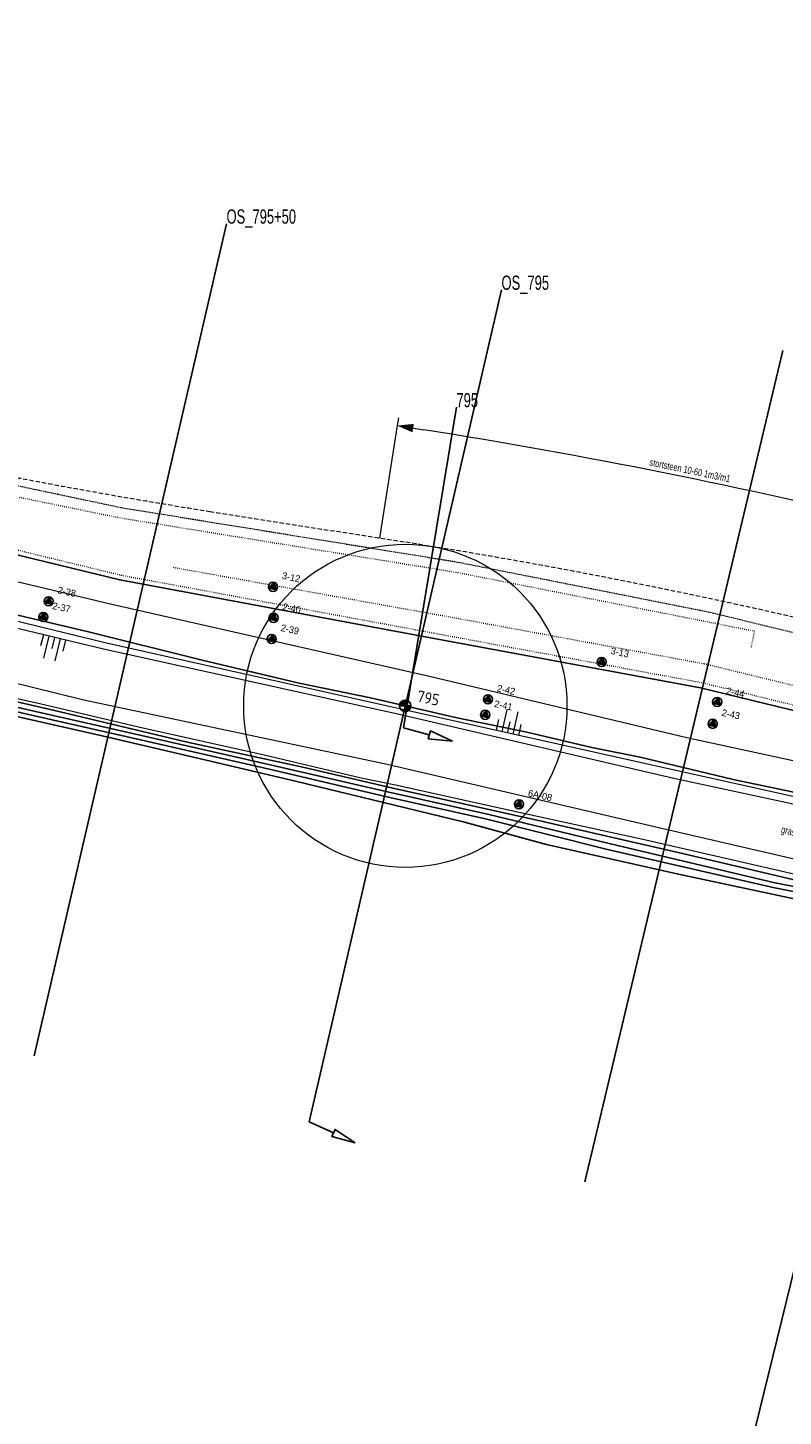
# Model space of a CAD drawing. Header units: metres. Extents: x 63969 to 66720, y 402115 to 403595.
# Tile 15 of 52: x 65335 to 65467, y 403158 to 403402. Entities that reach past the tile are written whole.
import ezdxf
from ezdxf.enums import TextEntityAlignment as Align

# ---------------------------------------------------------------- set-up
doc = ezdxf.new("R2010")
doc.units = ezdxf.units.M
doc.linetypes.add('DOT', pattern=[0.25, 0, -0.25])
doc.linetypes.add('HIDDEN', pattern=[0.375, 0.25, -0.125])
doc.layers.get('0').update_dxf_attribs({"linetype": 'CONTINUOUS'})
for name, color, linetype in [('BS-BOORPUNTEN MET CODE', 2, 'CONTINUOUS'), ('BS-DWP KANT PUIN-STENEN', 253, 'CONTINUOUS'), ('BS-INSTEEK-SLOOT-KPN', 253, 'CONTINUOUS'), ('BS-SCHEIDINGSLIJN-TALUDBEKLEDING', 253, 'CONTINUOUS'), ('BS-WATERLIJN-KPN', 253, 'CONTINUOUS'), ('DWARSPROFIEL_LOKATIE', 125, 'CONTINUOUS'), ('DWARSPROFIEL_LOKATIE_INGEMETEN', 1, 'CONTINUOUS'), ('THEORETISCHE_NULLIJN', 125, 'CONTINUOUS')]:
    doc.layers.add(name, color=color, linetype=linetype)
for name, color, linetype, lineweight in [('BS-DIJKPAAL', 2, 'CONTINUOUS', 25), ('BS-DIJKPAALNR', 6, 'CONTINUOUS', 25), ('BS-KRUINLIJN', 253, 'CONTINUOUS', 0), ('BS-OVERIGE-TEKSTEN', 253, 'CONTINUOUS', 0), ('BS-PERKOENRIJ', 203, 'DOT', 5), ('BS-RASTER', 253, 'RASTER', 0), ('BS-SYMBOOL-TALUD', 253, 'CONTINUOUS', 0), ('BS-TEENLIJN', 253, 'CONTINUOUS', 0), ('BS-TEENSCHOT-INGEMETEN', 11, 'HIDDEN', 13), ('BS-TUSSENBERM', 253, 'CONTINUOUS', 0), ('BS-ZANDLIJN', 2, 'HIDDEN', 20), ('GM-C3D-POINT-BORING @ 1', 2, 'CONTINUOUS', 25), ('GM-C3D-POINT-LABEL_BORING', 7, 'CONTINUOUS', 25)]:
    doc.layers.add(name, color=color, linetype=linetype, lineweight=lineweight)
doc.layers.add('Cirkel ingemeten teen', color=69, linetype='CONTINUOUS', lineweight=9, plot=False)
doc.layers.add('TO-Viewport', color=152, linetype='CONTINUOUS', plot=False)
doc.styles.add('ISO', font='isocp.shx', dxfattribs={"height": 2.5})
doc.linetypes.add('RASTER', pattern='A,3,-2,[200,RASTER,S=0.75,R=0,X=0,Y=0],-2,3', length=10)

# ---------------------------------------------------------------- blocks, each defined once
blk = doc.blocks.new('PIJLTJE')
at = {"layer": 'DWARSPROFIEL_LOKATIE'}
blk.add_line((0, 4.69), (0, 0), dxfattribs=at)
blk.add_lwpolyline([(0, 8.9), (-0.7, 4.69), (0.7, 4.69)], close=True, dxfattribs=at)
blk = doc.blocks.new('S03')
at = {"color": 0}
for p, q in [((-2.01, 0), (-2.01, -2.01)), ((-1, 0), (-1, -4.01)), ((0, 0), (0, -2.01)), ((1, 0), (1, -4.01)), ((2.01, 0), (2.01, -2.01))]:
    blk.add_line(p, q, dxfattribs=at)
blk = doc.blocks.new('S04')
at = {"color": 0}
for p, q in [((-1, 0), (-1, 4.01)), ((1, 0), (1, 4.01)), ((-2.01, 0), (-2.01, 2.01)), ((0, 0), (0, 2.01)), ((2.01, 0), (2.01, 2.01))]:
    blk.add_line(p, q, dxfattribs=at)
blk = doc.blocks.new('132')
at = {"layer": 'BS-DIJKPAAL'}
h = blk.add_hatch(color=256, dxfattribs=at)
h.paths.add_polyline_path([(0, 0), (0, 0.1, 0.414214), (-0.1, 0)])
h.paths.add_polyline_path([(0.1, 0), (0, 0), (0, -0.1, 0.414214)])
for p, q in [((-0.1, 0), (0.1, 0)), ((0, -0.1), (0, 0.1))]:
    blk.add_line(p, q, dxfattribs=at)
blk.add_circle((0, 0), 0.1, dxfattribs=at)
blk = doc.blocks.new('BORING-PBZ')
at = {"layer": 'BS-BOORPUNTEN MET CODE'}
h = blk.add_hatch(color=256, dxfattribs=at)
h.dxf.hatch_style = 1
h.paths.add_polyline_path([(0, 0.8), (-0.69, -0.4), (0.69, -0.4)])
blk.add_lwpolyline([(0, 0.8), (-0.69, -0.4), (0.69, -0.4)], close=True, dxfattribs=at)
blk.add_circle((0, 0), 0.8, dxfattribs=at)
blk = doc.blocks.new('DIM_PIJL')
at = {"layer": 'BS-OVERIGE-TEKSTEN'}
blk.add_line((0, 1.41), (0, -1.41), dxfattribs=at)
at = {"layer": 'BS-OVERIGE-TEKSTEN', "linetype": 'ByBlock'}
blk.add_solid([(-2.83, -0.75), (-2.83, 0.75), (0, 0)], dxfattribs=at)

msp = doc.modelspace()

# ---------------------------------------------------------------- linework, layer by layer
at = {"layer": 'BS-INSTEEK-SLOOT-KPN'}
for points in [[(65239.14, 403302.71, 0), (65262.48, 403299.79, 0), (65289.31, 403293.85, 0), (65312.55, 403288.64, 0), (65339.31, 403282.48, 0), (65362.59, 403276.92, 0), (65383.13, 403272.45, 0), (65398.65, 403268.85, 0)], [(65397.28, 403266.28, 0), (65381.81, 403270.03, 0), (65363.15, 403274.37, 0), (65347.91, 403277.99, 0), (65334.43, 403281.03, 0), (65321.25, 403284.12, 0), (65306.05, 403287.45, 0), (65294.77, 403289.99, 0), (65289.1, 403291.09, 0), (65277.76, 403293.46, 0), (65264.29, 403296.25, 0), (65254.11, 403297.88, 0), (65240.33, 403299.89, 0), (65236.43, 403300.22, 0)], [(65398.65, 403268.85, 0), (65425.24, 403262.93, 0), (65449.75, 403257.32, 0), (65472.33, 403251.95, 0), (65492.71, 403247.61, 0), (65517.62, 403242.04, 0), (65541.27, 403236.68, 0), (65563.04, 403231.74, 0), (65572.43, 403229.6, 0), (65578.64, 403228.56, 0), (65591.57, 403225.91, 0), (65602.96, 403223.57, 0), (65624.55, 403218.67, 0), (65644.04, 403214.15, 0), (65654.93, 403210.94, 0), (65675.23, 403204.8, 0), (65699.41, 403197.62, 0), (65722.56, 403190.6, 0), (65746.65, 403183.63, 0), (65770.1, 403176.78, 0), (65788.91, 403171.33, 0)], [(65568.82, 403227.07, 0), (65555.23, 403230.04, 0), (65537.09, 403234.02, 0), (65514.2, 403239.34, 0), (65490.06, 403244.82, 0), (65470.15, 403249.15, 0), (65449.02, 403253.66, 0), (65425.88, 403258.9, 0), (65411.51, 403262.81, 0), (65397.28, 403266.28, 0)]]:
    msp.add_polyline3d(points, dxfattribs=at)
at = {"layer": 'BS-KRUINLIJN', "flags": 128}
msp.add_lwpolyline([(65697.32, 403211.99), (65643.67, 403227.1), (65595.61, 403238.15), (65545.65, 403248.91), (65499.33, 403259.46), (65448.22, 403270.5), (65399.78, 403281.79), (65348.15, 403293.18), (65294.97, 403305.95), (65253.63, 403315.14), (65202.4, 403326.12), (65155.63, 403335.86), (65102.82, 403347.05), (65056.28, 403356.73), (65004.16, 403368.6), (64959.16, 403377.84), (64911.95, 403388.17)], dxfattribs=at)
at = {"layer": 'BS-KRUINLIJN'}
for points in [[(65697.72, 403213.32, 0), (65644.08, 403228.47, 0), (65595.76, 403239.09, 0), (65545.95, 403250.12, 0), (65499.7, 403260.5, 0), (65448.56, 403271.87, 0), (65400.05, 403282.7, 0), (65348.63, 403294.23, 0), (65295.11, 403307.28, 0), (65253.05, 403316.38, 0), (65202.77, 403327.6, 0), (65155.21, 403337.31, 0), (65103.69, 403348.13, 0), (65056.36, 403358.1, 0), (65005.05, 403369.45, 0), (64959.57, 403379.23, 0), (64912.69, 403389.39, 0)], [(65697.32, 403211.99, 0), (65643.67, 403227.1, 0), (65595.61, 403238.15, 0), (65545.65, 403248.91, 0), (65499.33, 403259.46, 0), (65448.22, 403270.5, 0), (65399.78, 403281.79, 0), (65348.15, 403293.18, 0), (65294.97, 403305.95, 0), (65253.63, 403315.14, 0), (65202.4, 403326.12, 0), (65155.63, 403335.86, 0), (65102.82, 403347.05, 0), (65056.28, 403356.73, 0), (65004.16, 403368.6, 0), (64959.16, 403377.84, 0), (64911.95, 403388.17, 0)]]:
    msp.add_polyline3d(points, dxfattribs=at)
at = {"layer": 'BS-OVERIGE-TEKSTEN'}
msp.add_line((65399.67, 403332.45), (65396.56, 403312.69), dxfattribs=at)
msp.add_lwpolyline([(65399.67, 403332.45), (65404.33, 403331.71)], dxfattribs=at)
msp.add_arc((65245.4, 402324.17), 1020, 76.22349, 81.03591, dxfattribs=at)
at = {"layer": 'BS-PERKOENRIJ'}
for points in [[(64910.9, 403402.33), (64962.64, 403391.36), (65010.94, 403381.14), (65058.85, 403370.77), (65115.09, 403358.79), (65157.77, 403349.65), (65207.69, 403339), (65241.64, 403331.49), (65255.32, 403328.46), (65313.08, 403315.44), (65351.28, 403306.18), (65406.25, 403295.99), (65453.09, 403287.33), (65502.06, 403275.38), (65550.77, 403263.43), (65555.5, 403262.26), (65600.09, 403251.37), (65647.61, 403239.66), (65699.76, 403226.12)], [(65303.84, 403325.89), (65350.8, 403316.31), (65410.07, 403306.7), (65449.93, 403298.84)], [(65360.36, 403307.57), (65408.59, 403298.92), (65453.57, 403290.64), (65503.59, 403278.44), (65551.73, 403266.47), (65572.46, 403261.48), (65573.51, 403265.84), (65573.6, 403266.14), (65602.67, 403258.87), (65650.59, 403247.38), (65699.19, 403234.81), (65746.34, 403222.33), (65795.96, 403209.55), (65842.23, 403197.88), (65854.69, 403194.35)], [(65449.93, 403298.84), (65462.33, 403296.38), (65461.81, 403293.56)]]:
    msp.add_lwpolyline(points, dxfattribs=at)
at = {"layer": 'BS-RASTER', "flags": 128}
msp.add_lwpolyline([(64747.48, 403346.14), (64729.68, 403334.51), (64717.34, 403328.89), (64714.44, 403327.01), (64712.08, 403323.83), (64714.03, 403314.83), (64717.92, 403307.09), (64723.83, 403299.69), (64733.81, 403293.37), (64738.73, 403297.94), (64754.04, 403316.89), (64761.89, 403326.39), (64774.47, 403341.26), (64789.17, 403358.37), (64797.37, 403367.78), (64804.91, 403376.16), (64811.43, 403383.93), (64813.9, 403386.64), (64815.65, 403387.99), (64817.68, 403388.86), (64820.65, 403389.76), (64824.06, 403390.35), (64827.49, 403390.88), (64830.23, 403391.09), (64834.34, 403391.35), (64837.57, 403391.15), (64839.48, 403390.96), (64850.33, 403389.16), (64866.06, 403385.95), (64883.18, 403381.98), (64896.37, 403379.34), (64911.24, 403376.16), (64926.93, 403372.77), (64944.88, 403368.72), (64962.52, 403364.93), (64980.23, 403361.08), (64996.68, 403357.43), (65007.03, 403355.12), (65016, 403353.21), (65026.07, 403351.12), (65038.13, 403348.62), (65054.64, 403345.09), (65074.77, 403340.9), (65092.72, 403337.13), (65111.01, 403333.14), (65117.3, 403330.53), (65122.35, 403327.37), (65129.18, 403323.35), (65134.54, 403321.45), (65144.56, 403317.55), (65153.05, 403314.66), (65163.71, 403310.09), (65168.78, 403308.86), (65173.13, 403307.98), (65175.29, 403307.44), (65176.61, 403307.37), (65179.12, 403307.3), (65184.27, 403307.91), (65196.95, 403309.51), (65198.45, 403309.52), (65202.27, 403308.89), (65209.16, 403307.24), (65216.59, 403306.14), (65221.27, 403305.81), (65223.56, 403305.41), (65232.17, 403303.56), (65239.14, 403302.71), (65247.89, 403302.58), (65254.35, 403302.34), (65259.5, 403301.35), (65274.02, 403297.93), (65284.36, 403295.46), (65297.61, 403292.48), (65316.82, 403288.12), (65336.97, 403283.64), (65354.26, 403279.54), (65376.32, 403274.61), (65393.36, 403270.6), (65399.35, 403269.37), (65421.31, 403264.52), (65443.29, 403259.7), (65470.8, 403253.38), (65492.38, 403248.16), (65508.8, 403244.79), (65538.21, 403238.19), (65553.36, 403234.64), (65558.51, 403233.5), (65583.34, 403228.14), (65604.02, 403223.78), (65625.79, 403219.02), (65639.28, 403215.87), (65647.34, 403213.53), (65649.91, 403212.76), (65660.01, 403210.09), (65680.2, 403203.86), (65700.68, 403197.83), (65721.35, 403191.46), (65735.12, 403187.69), (65759, 403180.59), (65778.85, 403174.77), (65788.57, 403172.09), (65805.1, 403166.87), (65823.5, 403161.27), (65837.19, 403157.37), (65851.66, 403153.05), (65863.84, 403149.49), (65867.69, 403148.18), (65876.86, 403145.89), (65888.82, 403142.03), (65892.65, 403139.29), (65894.62, 403136.96), (65899.21, 403130.93)], dxfattribs=at)
at = {"layer": 'BS-SCHEIDINGSLIJN-TALUDBEKLEDING'}
msp.add_lwpolyline([(65699.67, 403225.19), (65647.45, 403238.73), (65599.78, 403250.54), (65555.42, 403261.23), (65550.38, 403262.45), (65501.9, 403274.47), (65452.91, 403286.41), (65406.18, 403295.06), (65350.98, 403305.34), (65312.93, 403314.62), (65255.25, 403327.39), (65207.32, 403338.01), (65157.89, 403348.63), (65115.13, 403357.66), (65058.92, 403369.75), (65010.57, 403380.02), (64962.31, 403390.38), (64910.46, 403401.33)], dxfattribs=at)
at = {"layer": 'BS-TEENLIJN'}
msp.add_polyline3d([(64911.29, 403379.02, 0), (64956.79, 403369.38, 0), (65006.26, 403358.51, 0), (65054.56, 403348.26, 0), (65102.81, 403338.18, 0), (65152.81, 403327.54, 0), (65202.19, 403316.67, 0), (65250.29, 403307.1, 0), (65290.79, 403297.56, 0), (65344.67, 403284.28, 0), (65397.93, 403273.01, 0), (65445.8, 403261.8, 0), (65497.11, 403249.92, 0), (65543.71, 403239.7, 0), (65592.91, 403229.05, 0), (65641.38, 403218.44, 0), (65685.56, 403205.26, 0)], dxfattribs=at)
at = {"layer": 'BS-TEENSCHOT-INGEMETEN', "ltscale": 3}
msp.add_lwpolyline([(65211.06, 403349.82), (65307.57, 403328.57, 0.015072), (65366.8, 403317.39), (65401.21, 403311.96)], format="xyb", dxfattribs=at)
msp.add_arc((65245.4, 402324.17), 1000, 76.22349, 81.03591, dxfattribs=at)
at = {"layer": 'BS-TUSSENBERM'}
msp.add_lwpolyline([(65698.64, 403218.8), (65646.08, 403233.69), (65598.78, 403244.44), (65549.11, 403255.01), (65501.58, 403266.55), (65450.53, 403277.63), (65405.6, 403288.3), (65349.56, 403301.01), (65312.28, 403309.96), (65254.68, 403323.63), (65206.74, 403334.54), (65157.17, 403345), (65113.63, 403353.45), (65057.36, 403364.56), (65009.47, 403375.32), (64960.45, 403385.33), (64909.32, 403396.67)], dxfattribs=at)
at = {"layer": 'BS-WATERLIJN-KPN'}
for points in [[(65153.58, 403153.51, 0), (65158.46, 403164.2, 0), (65170.47, 403190.34, 0), (65183.63, 403218.65, 0), (65198.41, 403250.24, 0), (65211.01, 403277.4, 0), (65221.6, 403300.68, 0), (65222.26, 403301.74, 0), (65223.11, 403302.41, 0), (65225.02, 403302.85, 0), (65227.69, 403302.48, 0), (65246, 403300.27, 0), (65269.37, 403296.45, 0), (65292.17, 403291.44, 0), (65311.16, 403287.19, 0), (65336.02, 403281.46, 0), (65352.06, 403277.84, 0), (65377.75, 403271.99, 0), (65397.85, 403267.28, 0)], [(65397.95, 403268.12, 0), (65377.93, 403272.75, 0), (65352.23, 403278.6, 0), (65336.2, 403282.22, 0), (65311.33, 403287.95, 0), (65292.33, 403292.2, 0), (65269.52, 403297.22, 0), (65246.11, 403301.05, 0), (65227.8, 403303.25, 0)], [(65788.55, 403170.19, 0), (65768.71, 403176.02, 0), (65750.05, 403181.47, 0), (65734.21, 403186.19, 0), (65721.23, 403190.09, 0), (65707.33, 403194.29, 0), (65690.07, 403199.52, 0), (65670.46, 403205.36, 0), (65653.52, 403210.34, 0), (65639.64, 403214.2, 0), (65623.68, 403217.97, 0), (65604.96, 403221.95, 0), (65588.21, 403225.3, 0), (65577, 403227.86, 0), (65575.14, 403227.96, 0), (65569.78, 403229.25, 0), (65555.59, 403232.6, 0), (65538.93, 403236.22, 0), (65506.83, 403243.77, 0), (65486.77, 403248.03, 0), (65465.73, 403252.18, 0), (65436.85, 403259.08, 0), (65415.52, 403264.18, 0), (65397.95, 403268.12, 0)], [(65486.72, 403039.94, 0), (65490.32, 403047.72, 0), (65498.72, 403065.58, 0), (65507.2, 403084.13, 0), (65517.79, 403107.02, 0), (65528.23, 403129.79, 0), (65540.35, 403155.65, 0), (65550.59, 403177.81, 0), (65560.08, 403198.16, 0), (65572.07, 403224.06, 0), (65573.09, 403226.45, 0), (65573.15, 403227.32, 0), (65572.16, 403227.84, 0), (65569.8, 403228.47, 0), (65555.44, 403231.68, 0), (65538.87, 403235.45, 0), (65506.63, 403242.78, 0), (65486.65, 403247.12, 0), (65465.63, 403251.33, 0), (65436.59, 403258, 0), (65415.4, 403263.32, 0), (65397.85, 403267.28, 0)]]:
    msp.add_polyline3d(points, dxfattribs=at)
at = {"layer": 'BS-ZANDLIJN'}
msp.add_lwpolyline([(65303.2, 403328.13), (65314.34, 403325.88), (65351.13, 403318.08), (65410.39, 403308.47), (65454.25, 403299.75), (65504.95, 403287.48), (65552.89, 403275.54), (65568.73, 403271.56)], dxfattribs=at)
at = {"layer": 'Cirkel ingemeten teen'}
msp.add_circle((65401.1, 403283.23), 28.37, dxfattribs=at)
at = {"layer": 'DWARSPROFIEL_LOKATIE', "color": 203}
for p, q in [((65369.72, 403367.92), (65335.96, 403221.78)), ((65432.58, 403199.61), (65467.35, 403345.67))]:
    msp.add_line(p, q, dxfattribs=at)
at = {"layer": 'DWARSPROFIEL_LOKATIE'}
msp.add_polyline3d([(65417.98, 403356.3, 0), (65384.22, 403210.15, 0)], dxfattribs=at)
at = {"layer": 'DWARSPROFIEL_LOKATIE_INGEMETEN'}
msp.add_lwpolyline([(65410.07, 403335.67), (65400.79, 403279.39)], dxfattribs=at)
at = {"layer": 'THEORETISCHE_NULLIJN', "flags": 128}
msp.add_lwpolyline([(65474.33, 403267.01), (65458.63, 403270.32), (65442.32, 403274.21), (65433.86, 403275.92), (65422.42, 403278.61), (65409.91, 403281.19), (65394.96, 403284.64), (65382.48, 403287.24), (65365.46, 403291.27), (65345.25, 403296.29), (65324.32, 403301.23)], dxfattribs=at)
at = {"layer": 'TO-Viewport'}
msp.add_lwpolyline([(65446.1, 403089.49), (65725.62, 403030.06), (65698.46, 402902.23), (65940.5, 402850.8), (66276.42, 402886.97), (66216.98, 403253.29), (65522.44, 403400.87), (65446.1, 403089.49)], dxfattribs=at)

# ---------------------------------------------------------------- block references
at = {"layer": 'BS-DIJKPAAL', "xscale": 10, "yscale": 10, "zscale": 10}
msp.add_blockref('132', (65401.08, 403283.23), dxfattribs=at)
at = {"layer": 'BS-DWP KANT PUIN-STENEN', "rotation": 254.5363054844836}
msp.add_blockref('PIJLTJE', (65400.79, 403279.39), dxfattribs=at)
at = {"layer": 'BS-OVERIGE-TEKSTEN', "xscale": -1, "rotation": 351.0359065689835}
msp.add_blockref('DIM_PIJL', (65399.67, 403332.45), dxfattribs=at)
at = {"layer": 'BS-SYMBOOL-TALUD'}
for name, p, rotation in [('S04', (65339.52, 403295.25), 166.4993289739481), ('S03', (65419.05, 403278.46), 167.4136331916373)]:
    msp.add_blockref(name, p, dxfattribs=dict(at, rotation=rotation))
at = {"layer": 'DWARSPROFIEL_LOKATIE', "rotation": 245.5431529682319}
msp.add_blockref('PIJLTJE', (65384.22, 403210.15), dxfattribs=at)
at = {"layer": 'GM-C3D-POINT-BORING @ 1', "rotation": 348}
for p in [(65377.87, 403304.14), (65338.49, 403301.6), (65337.57, 403298.84), (65377.97, 403298.69), (65377.65, 403294.98), (65435.56, 403290.94), (65415.6, 403284.37), (65455.83, 403283.92), (65415.12, 403281.65), (65455.04, 403280.08), (65421.04, 403265.94)]:
    msp.add_blockref('BORING-PBZ', p, dxfattribs=at)

# ---------------------------------------------------------------- texts
at = {"layer": 'BS-DIJKPAALNR', "style": 'ISO'}
msp.add_text('795', height=2, rotation=348.0032, dxfattribs=at).set_placement((65403.02, 403284.02))
at = {"layer": 'BS-OVERIGE-TEKSTEN', "width": 0.68}
for s, rotation, p in [('stortsteen 10-60 1m3/m1', 347.9871, (65451.07, 403324.6)), ('gras', 346.299, (65468.29, 403261.08))]:
    msp.add_text(s, height=1.25, rotation=rotation, dxfattribs=at).set_placement(p, align=Align.MIDDLE)
at = {"layer": 'DWARSPROFIEL_LOKATIE', "color": 203, "width": 0.68}
msp.add_text('OS_795+50', height=2.5, dxfattribs=at).set_placement((65369.72, 403367.92))
at = {"layer": 'DWARSPROFIEL_LOKATIE', "width": 0.68}
msp.add_text('OS_795', height=2.5, dxfattribs=at).set_placement((65417.98, 403356.3))
at = {"layer": 'DWARSPROFIEL_LOKATIE_INGEMETEN', "width": 0.68}
msp.add_text('795', height=2.5, dxfattribs=at).set_placement((65410.07, 403335.67))
at = {"layer": 'GM-C3D-POINT-LABEL_BORING', "linetype": 'ByBlock', "char_height": 1.2, "attachment_point": 4, "rotation": 348.0032}
for s, insert in [('3-12', (65379.49, 403306.14)), ('2-38', (65340.11, 403303.6)), ('2-37', (65339.19, 403300.84)), ('2-40', (65379.59, 403300.69)), ('2-39', (65379.27, 403296.98)), ('3-13', (65437.18, 403292.94)), ('2-42', (65417.22, 403286.37)), ('2-44', (65457.46, 403285.92)), ('2-41', (65416.74, 403283.65)), ('2-43', (65456.66, 403282.08)), ('6A-08', (65422.66, 403267.94))]:
    msp.add_mtext(s, dxfattribs=dict(at, insert=insert))

doc.saveas('drawing.dxf')
